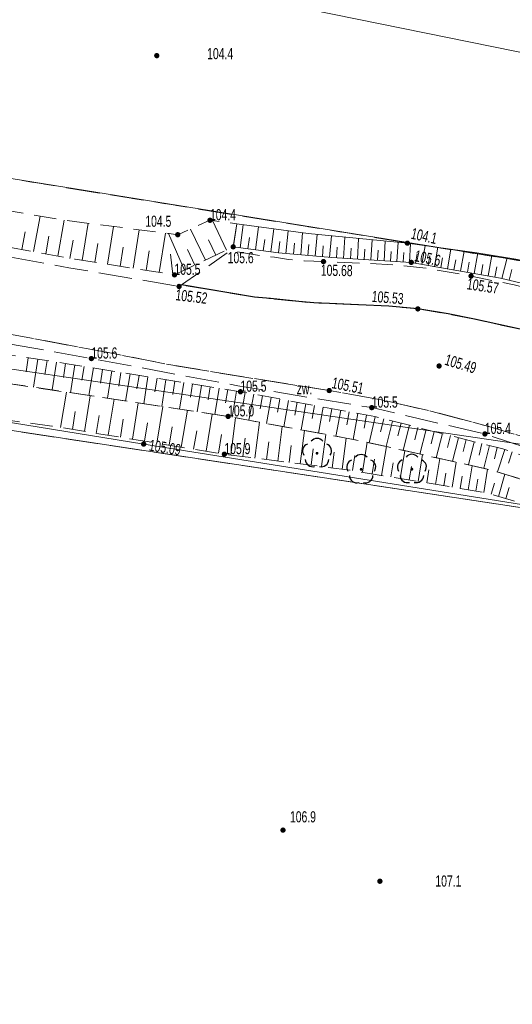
# Model space of a CAD drawing. Header units: inches. Extents: x 6497603 to 6502483, y 5925790 to 5934357.
# Tile 102 of 256: x 6500942 to 6500975, y 5926097 to 5926163. Entities that reach past the tile are written whole.
import ezdxf
from ezdxf.enums import TextEntityAlignment as Align

# ---------------------------------------------------------------- set-up
doc = ezdxf.new("R2010")
doc.units = ezdxf.units.IN
doc.header["$MEASUREMENT"] = 0
for name, pattern in [('1.5_0.75', [2.25, 1.5, -0.75]), ('2.25_0.75', [3, 2.25, -0.75]), ('219-1000', [0, 0]), ('egkk-1000', [3, 2.25, -0.75]), ('egug-1000', [1.5, 0.75, -0.75])]:
    doc.linetypes.add(name, pattern=pattern)
for name, color, linetype in [('000 Inne (niezydentyfikowane)', 7, 'Continuous'), ('217-kontur klasyfikacyjny', 7, 'Continuous'), ('218-kontur użytku gruntowego', 7, 'Continuous'), ('219-działka ewidencyjna', 7, 'Continuous'), ('chodnik', 7, 'Continuous'), ('drzewo liściaste', 7, 'Continuous'), ('jezdnia', 7, 'Continuous'), ('krawężnik', 7, 'Continuous'), ('obszar utwardzony', 7, 'Continuous'), ('obszar utwardzony-Atr17', 7, 'Continuous'), ('pikieta naturalna', 7, 'Continuous'), ('pikieta naturalna-Atr2', 7, 'Continuous'), ('pikieta sztuczna', 7, 'Continuous'), ('pikieta sztuczna-Atr2', 7, 'Continuous'), ('przewód telekomunikacyjny podziemny', 7, 'Continuous'), ('rzędna', 7, 'Continuous'), ('rzędna-Atr2', 7, 'Continuous'), ('skarpa nieumocniona', 7, 'Continuous'), ('skarpa umocniona', 7, 'Continuous')]:
    doc.layers.add(name, color=color, linetype=linetype)
doc.styles.get("Standard").update_dxf_attribs({"font": 'arial.ttf'})

# ---------------------------------------------------------------- blocks, each defined once
blk = doc.blocks.new('PW01')
at = {"linetype": 'Continuous', "lineweight": 13}
h = blk.add_hatch(color=0, dxfattribs=at)
edge = h.paths.add_edge_path()
edge.add_arc((0, 0), 0.18, 0, 360)
blk = doc.blocks.new('OP021')
at = {"linetype": 'Continuous', "lineweight": 13}
h = blk.add_hatch(color=0, dxfattribs=at)
edge = h.paths.add_edge_path()
edge.add_arc((0, 0), 0.1, 0, 360)
at = {"color": 0, "linetype": 'Continuous', "lineweight": -3}
for centre, start, end in [((0, 0.5), 38.316, 141.684), ((-0.476, 0.154), 110.388, 213.756), ((0.476, 0.154), 326.244, 69.612), ((-0.294, -0.404), 182.272, 285.64), ((0.294, -0.404), 254.36, 357.728), ((0.294, -0.404), 254.36, 357.728)]:
    blk.add_arc(centre, 0.5, start, end, dxfattribs=at)

msp = doc.modelspace()

# ---------------------------------------------------------------- linework, layer by layer
at = {"layer": '000 Inne (niezydentyfikowane)', "color": 7, "linetype": 'Continuous', "lineweight": 18, "flags": 128}
for points in [[(6500942.5, 5926147.18), (6500942.94, 5926149.57)], [(6500944.12, 5926146.88), (6500944.56, 5926149.3)], [(6500955.47, 5926147.29), (6500954.52, 5926149.27)], [(6500945.77, 5926146.59), (6500946.16, 5926149.09)], [(6500947.46, 5926146.33), (6500947.86, 5926148.87)], [(6500949.19, 5926146.06), (6500949.6, 5926148.65)], [(6500954.05, 5926146.61), (6500953.05, 5926148.7)], [(6500941.71, 5926147.32), (6500941.92, 5926148.51)], [(6500943.31, 5926147.03), (6500943.53, 5926148.23)], [(6500944.94, 5926146.73), (6500945.16, 5926147.96)], [(6500950.95, 5926145.78), (6500951.37, 5926148.42)], [(6500952.65, 5926145.94), (6500951.57, 5926148.4)], [(6500954.75, 5926146.94), (6500954.25, 5926147.98)], [(6500946.61, 5926146.46), (6500946.81, 5926147.72)], [(6500948.32, 5926146.19), (6500948.53, 5926147.48)], [(6500950.07, 5926145.92), (6500950.27, 5926147.23)], [(6500953.35, 5926146.28), (6500952.85, 5926147.33)], [(6500951.85, 5926145.64), (6500951.71, 5926147.02)], [(6500942.14, 5926140.05), (6500942, 5926139.1)], [(6500942.77, 5926139.95), (6500942.48, 5926138.06)], [(6500943.4, 5926139.85), (6500943.25, 5926138.91)], [(6500944.03, 5926139.75), (6500943.74, 5926137.88)], [(6500944.65, 5926139.66), (6500944.51, 5926138.72)], [(6500945.28, 5926139.56), (6500944.98, 5926137.69)], [(6500945.9, 5926139.46), (6500945.75, 5926138.53)], [(6500946.52, 5926139.36), (6500946.22, 5926137.5)], [(6500947.14, 5926139.26), (6500946.99, 5926138.33)], [(6500947.75, 5926139.16), (6500947.46, 5926137.32)], [(6500948.37, 5926139.06), (6500948.22, 5926138.14)], [(6500948.98, 5926138.96), (6500948.68, 5926137.13)], [(6500949.59, 5926138.86), (6500949.44, 5926137.95)], [(6500950.19, 5926138.76), (6500949.9, 5926136.95)], [(6500950.8, 5926138.67), (6500950.65, 5926137.76)], [(6500951.4, 5926138.57), (6500951.11, 5926136.77)], [(6500952, 5926138.47), (6500951.86, 5926137.58)], [(6500952.6, 5926138.37), (6500952.31, 5926136.59)], [(6500953.19, 5926138.28), (6500953.05, 5926137.39)], [(6500953.79, 5926138.18), (6500953.5, 5926136.41)], [(6500954.38, 5926138.09), (6500954.24, 5926137.21)], [(6500954.97, 5926137.99), (6500954.68, 5926136.23)], [(6500944.31, 5926135.35), (6500944.7, 5926137.73)], [(6500945.91, 5926135.09), (6500946.3, 5926137.49)], [(6500955.56, 5926137.9), (6500955.41, 5926137.02)], [(6500956.14, 5926137.8), (6500955.86, 5926136.05)], [(6500956.72, 5926137.7), (6500956.56, 5926136.83)], [(6500957.31, 5926137.59), (6500956.98, 5926135.84)], [(6500957.89, 5926137.49), (6500957.73, 5926136.61)], [(6500958.48, 5926137.38), (6500958.15, 5926135.63)], [(6500947.52, 5926134.83), (6500947.91, 5926137.25)], [(6500949.14, 5926134.57), (6500949.54, 5926137.01)], [(6500950.78, 5926134.3), (6500951.18, 5926136.76)], [(6500959.06, 5926137.27), (6500958.9, 5926136.39)], [(6500959.64, 5926137.16), (6500959.32, 5926135.41)], [(6500960.23, 5926137.05), (6500960.07, 5926136.18)], [(6500960.81, 5926136.95), (6500960.49, 5926135.2)], [(6500961.39, 5926136.84), (6500961.23, 5926135.96)], [(6500961.98, 5926136.73), (6500961.65, 5926134.98)], [(6500962.56, 5926136.62), (6500962.4, 5926135.75)], [(6500945.11, 5926135.22), (6500945.3, 5926136.42)], [(6500946.71, 5926134.96), (6500946.91, 5926136.17)], [(6500952.43, 5926134.03), (6500952.84, 5926136.51)], [(6500954.1, 5926133.76), (6500954.51, 5926136.26)], [(6500955.76, 5926133.51), (6500956.08, 5926136.01)], [(6500963.15, 5926136.51), (6500962.82, 5926134.76)], [(6500963.73, 5926136.41), (6500963.57, 5926135.53)], [(6500964.31, 5926136.3), (6500963.99, 5926134.55)], [(6500964.89, 5926136.19), (6500964.73, 5926135.32)], [(6500965.48, 5926136.08), (6500965.06, 5926134.33)], [(6500948.33, 5926134.7), (6500948.53, 5926135.91)], [(6500949.96, 5926134.43), (6500950.16, 5926135.66)], [(6500951.61, 5926134.17), (6500951.81, 5926135.4)], [(6500957.37, 5926133.3), (6500957.68, 5926135.71)], [(6500958.93, 5926133.1), (6500959.22, 5926135.43)], [(6500966.06, 5926135.93), (6500965.84, 5926135.07)], [(6500966.63, 5926135.79), (6500966.2, 5926134.08)], [(6500967.21, 5926135.64), (6500966.99, 5926134.8)], [(6500967.77, 5926135.5), (6500967.35, 5926133.82)], [(6500968.34, 5926135.36), (6500968.13, 5926134.53)], [(6500953.26, 5926133.9), (6500953.47, 5926135.14)], [(6500954.93, 5926133.62), (6500955.14, 5926134.88)], [(6500956.57, 5926133.4), (6500956.73, 5926134.63)], [(6500960.43, 5926132.91), (6500960.71, 5926135.15)], [(6500961.87, 5926132.73), (6500962.15, 5926134.89)], [(6500963.26, 5926132.55), (6500963.53, 5926134.63)], [(6500968.89, 5926135.22), (6500968.48, 5926133.57)], [(6500969.44, 5926135.08), (6500969.24, 5926134.26)], [(6500969.99, 5926134.94), (6500969.58, 5926133.32)], [(6500970.53, 5926134.81), (6500970.33, 5926134)], [(6500971.07, 5926134.67), (6500970.67, 5926133.08)], [(6500958.16, 5926133.2), (6500958.31, 5926134.39)], [(6500959.68, 5926133.01), (6500959.83, 5926134.15)], [(6500964.61, 5926132.35), (6500964.94, 5926134.36)], [(6500965.9, 5926132.13), (6500966.23, 5926134.07)], [(6500971.6, 5926134.54), (6500971.4, 5926133.75)], [(6500972.13, 5926134.4), (6500971.74, 5926132.84)], [(6500972.65, 5926134.27), (6500972.46, 5926133.5)], [(6500973.17, 5926134.14), (6500972.78, 5926132.61)], [(6500973.68, 5926134.01), (6500973.49, 5926133.25)], [(6500961.16, 5926132.82), (6500961.3, 5926133.92)], [(6500962.57, 5926132.64), (6500962.71, 5926133.7)], [(6500963.94, 5926132.46), (6500964.11, 5926133.48)], [(6500967.15, 5926131.93), (6500967.46, 5926133.79)], [(6500968.36, 5926131.73), (6500968.66, 5926133.53)], [(6500974.19, 5926133.87), (6500973.69, 5926132.37)], [(6500974.69, 5926133.71), (6500974.44, 5926132.96)], [(6500965.26, 5926132.24), (6500965.43, 5926133.23)], [(6500966.53, 5926132.03), (6500966.69, 5926132.98)], [(6500967.76, 5926131.83), (6500967.91, 5926132.74)], [(6500969.52, 5926131.53), (6500969.81, 5926133.27)], [(6500970.64, 5926131.35), (6500970.92, 5926133.02)], [(6500971.72, 5926131.17), (6500971.99, 5926132.78)], [(6500968.95, 5926131.63), (6500969.09, 5926132.51)], [(6500970.09, 5926131.44), (6500970.23, 5926132.29)], [(6500971.19, 5926131.26), (6500971.33, 5926132.08)], [(6500972.77, 5926130.99), (6500973.03, 5926132.55)], [(6500973.77, 5926130.71), (6500974.2, 5926132.21)], [(6500972.25, 5926131.08), (6500972.38, 5926131.87)], [(6500973.27, 5926130.86), (6500973.49, 5926131.61)], [(6500974.26, 5926130.57), (6500974.48, 5926131.32)]]:
    msp.add_lwpolyline(points, dxfattribs=at)
at = {"layer": '217-kontur klasyfikacyjny', "color": 3, "linetype": 'egkk-1000', "lineweight": 18, "flags": 128}
for points in [[(6500879.54, 5926161.97), (6501004.92, 5926141.78)], [(6500976.56, 5926129.78), (6500933.71, 5926136.25)]]:
    msp.add_lwpolyline(points, dxfattribs=at)
at = {"layer": '218-kontur użytku gruntowego', "color": 3, "linetype": 'egug-1000', "lineweight": 18, "flags": 128}
for points in [[(6500879.54, 5926161.97), (6501004.92, 5926141.78)], [(6500976.56, 5926129.78), (6500933.71, 5926136.25)]]:
    msp.add_lwpolyline(points, dxfattribs=at)
at = {"layer": '219-działka ewidencyjna', "color": 3, "linetype": '219-1000', "lineweight": 18, "flags": 128}
for points in [[(6500873.81, 5926162.92), (6501004.92, 5926141.78)], [(6501054.43, 5926122.55), (6500906.65, 5926144.35)], [(6500905.95, 5926140.46), (6500976.56, 5926129.78)]]:
    msp.add_lwpolyline(points, dxfattribs=at)
at = {"layer": 'chodnik', "color": 7, "linetype": '1.5_0.75', "lineweight": 18, "flags": 128}
msp.add_lwpolyline([(6500952.45, 5926144.94), (6500955.73, 5926147.25), (6500957.7, 5926146.91), (6500958.7, 5926146.81), (6500959.65, 5926146.66), (6500960.7, 5926146.56), (6500961.99, 5926146.51), (6500964.98, 5926146.39), (6500967.01, 5926146.28), (6500968.98, 5926146.05), (6500971.92, 5926145.54), (6500974.83, 5926144.94), (6500976.71, 5926144.46), (6500978.69, 5926143.96), (6500980.08, 5926143.54), (6500982.53, 5926142.78), (6500984.46, 5926142.19), (6500986.33, 5926141.6), (6500987.93, 5926141.08), (6500990.19, 5926140.49), (6500993.68, 5926139.41), (6500995.62, 5926138.87), (6500997.89, 5926138.23), (6500999.35, 5926137.89), (6501000.81, 5926137.6), (6501002.78, 5926137.18), (6501003.96, 5926136.92), (6501005.06, 5926136.69), (6501004.64, 5926133.95), (6501003.59, 5926134.13), (6501002.22, 5926134.43), (6500999.76, 5926134.9), (6500998.23, 5926135.25), (6500996.3, 5926135.75), (6500993.89, 5926136.41), (6500991.96, 5926137.02), (6500988.6, 5926137.98), (6500984.84, 5926139.11), (6500980.07, 5926140.59), (6500978.14, 5926141.2), (6500975.22, 5926141.96), (6500972.16, 5926142.64), (6500970.37, 5926142.99), (6500968.34, 5926143.33), (6500966.38, 5926143.52), (6500964.35, 5926143.61), (6500962.4, 5926143.7), (6500961.34, 5926143.73), (6500960.33, 5926143.82), (6500958.42, 5926144.02), (6500957.36, 5926144.12)], close=True, dxfattribs=at)
at = {"layer": 'jezdnia', "color": 7, "linetype": '2.25_0.75', "lineweight": 18, "flags": 128}
msp.add_lwpolyline([(6500967.52, 5926475.78), (6500970.47, 5926475.3), (6500970.34, 5926474.17), (6500969.68, 5926470.3), (6500969.49, 5926469.27), (6500968.64, 5926464.1), (6500968.02, 5926460.39), (6500966.41, 5926450.57), (6500964.71, 5926440.65), (6500963.12, 5926430.78), (6500961.32, 5926419.97), (6500959.67, 5926410.08), (6500959.52, 5926409.05), (6500958.4, 5926402.16), (6500958.2, 5926401.16), (6500956.52, 5926390.93), (6500955.92, 5926387.39), (6500955.8, 5926386.37), (6500953.89, 5926374.55), (6500953.73, 5926373.46), (6500953.44, 5926371.55), (6500953.08, 5926369.21), (6500952.69, 5926366.58), (6500952.26, 5926363.66), (6500951.98, 5926361.63), (6500951.62, 5926358.68), (6500951.27, 5926355.63), (6500950.83, 5926351.7), (6500950.56, 5926348.7), (6500950.2, 5926344.71), (6500949.87, 5926340.76), (6500949.76, 5926338.7), (6500949.68, 5926335.75), (6500949.64, 5926334.74), (6500949.52, 5926328.23), (6500949.49, 5926327.2), (6500949.48, 5926325.22), (6500949.47, 5926322.2), (6500949.55, 5926319.76), (6500949.66, 5926317.23), (6500949.84, 5926313.23), (6500950.01, 5926310.21), (6500950.17, 5926308.21), (6500950.43, 5926305.18), (6500950.74, 5926302.26), (6500951.06, 5926299.26), (6500951.49, 5926295.58), (6500952.08, 5926290.33), (6500952.73, 5926285.4), (6500953.13, 5926282.44), (6500953.57, 5926279.4), (6500954.04, 5926276.46), (6500954.41, 5926274.33), (6500954.74, 5926272.49), (6500955.37, 5926269.55), (6500956.06, 5926266.66), (6500956.52, 5926264.7), (6500957.04, 5926262.72), (6500957.79, 5926259.85), (6500958.59, 5926257.01), (6500959.46, 5926254.06), (6500960.33, 5926251.13), (6500961.47, 5926247.41), (6500962.32, 5926244.49), (6500963.34, 5926241.33), (6500964.48, 5926237.89), (6500965.5, 5926234.96), (6500966.14, 5926233.14), (6500966.53, 5926232.14), (6500968.88, 5926225.61), (6500969.29, 5926224.6), (6500970.02, 5926222.74), (6500970.38, 5926221.87), (6500971.84, 5926218.15), (6500972.99, 5926215.36), (6500974.13, 5926212.6), (6500975.34, 5926209.86), (6500976.57, 5926207.09), (6500977.79, 5926204.36), (6500979.13, 5926201.69), (6500980.03, 5926199.93), (6500981.16, 5926197.8), (6500982.17, 5926195.97), (6500982.82, 5926194.92), (6500983.5, 5926193.77), (6500984.62, 5926192.1), (6500985.77, 5926190.49), (6500986.98, 5926188.92), (6500988.2, 5926187.36), (6500989.17, 5926186.2), (6500990.87, 5926184.3), (6500992.5, 5926182.51), (6500994.27, 5926180.73), (6500995.76, 5926179.32), (6500997.26, 5926177.93), (6500997.98, 5926177.32), (6500999.49, 5926176), (6501001.04, 5926174.69), (6501002.64, 5926173.48), (6501003.77, 5926172.66), (6501005.08, 5926171.78), (6501006.76, 5926170.76), (6501009.35, 5926169.19), (6501011.02, 5926168.15), (6501012.75, 5926167), (6501015.2, 5926165.27), (6501017.63, 5926163.53), (6501019.23, 5926162.32), (6501020.36, 5926161.31), (6501021.45, 5926160.26), (6501022.54, 5926159.21), (6501023.77, 5926157.9), (6501024.43, 5926157.12), (6501025.28, 5926156.11), (6501026.36, 5926154.87), (6501027.57, 5926153.3), (6501028.15, 5926152.45), (6501028.65, 5926151.68), (6501029.28, 5926150.71), (6501030.17, 5926149.6), (6501030.99, 5926148.6), (6501031.86, 5926147.75), (6501032.71, 5926147), (6501033.36, 5926146.49), (6501034.56, 5926145.76), (6501035.84, 5926145.14), (6501037.14, 5926144.59), (6501038.54, 5926143.97), (6501039.7, 5926143.38), (6501041.25, 5926142.34), (6501042.55, 5926141.23), (6501043.36, 5926140.29), (6501044.15, 5926139.04), (6501044.95, 5926137.68), (6501045.97, 5926135.97), (6501046.76, 5926134.83), (6501047.06, 5926134.43), (6501047.46, 5926133.9), (6501048.29, 5926133.07), (6501049.15, 5926132.29), (6501050.1, 5926131.67), (6501051.14, 5926131.14), (6501052.32, 5926130.71), (6501053.32, 5926130.44), (6501054.33, 5926130.26), (6501054.81, 5926130.11), (6501059.21, 5926129.52), (6501060.24, 5926129.37), (6501062.18, 5926128.95), (6501065.52, 5926128.17), (6501067.51, 5926127.68), (6501067.94, 5926127.56), (6501072.36, 5926126.36), (6501076.16, 5926125.39), (6501077, 5926125.24), (6501079.93, 5926124.73), (6501091.81, 5926122.96), (6501106.86, 5926120.63), (6501107.86, 5926120.45), (6501114.26, 5926119.46), (6501115.28, 5926119.31), (6501129.17, 5926117.14), (6501141.73, 5926115.29), (6501155.8, 5926113.1), (6501156.84, 5926112.94), (6501163.71, 5926111.96), (6501164.73, 5926111.81), (6501169.7, 5926111.07), (6501186.02, 5926108.73), (6501187.04, 5926108.57), (6501197.9, 5926107.02), (6501198.93, 5926106.86), (6501209.44, 5926105.01), (6501213.12, 5926104.73), (6501214.13, 5926104.59), (6501218.06, 5926103.95), (6501219.09, 5926103.82), (6501225, 5926102.98), (6501226.03, 5926103), (6501226.9, 5926103.16), (6501227.59, 5926103.32), (6501228.34, 5926103.71), (6501228.93, 5926104.14), (6501229.4, 5926105.03), (6501229.75, 5926106.03), (6501230.03, 5926107.51), (6501230.13, 5926108.51), (6501230.41, 5926111.43), (6501235.51, 5926111.16), (6501235.42, 5926108.23), (6501235.48, 5926107.23), (6501235.64, 5926106.46), (6501236.12, 5926105.41), (6501236.84, 5926104.54), (6501237.77, 5926103.89), (6501238.91, 5926103.49), (6501240.04, 5926103.43), (6501241.16, 5926103.54), (6501242.17, 5926103.85), (6501243.16, 5926104.12), (6501253.15, 5926106.97), (6501253.23, 5926106.89), (6501254.28, 5926103.94), (6501255.15, 5926100.97), (6501254.99, 5926100.67), (6501253.62, 5926100.28), (6501252.65, 5926100), (6501249.77, 5926099.21), (6501248.73, 5926098.94), (6501244.96, 5926097.81), (6501243.92, 5926097.57), (6501242.05, 5926097.03), (6501240.92, 5926096.64), (6501239.24, 5926095.9), (6501238.04, 5926095.27), (6501237.2, 5926094.68), (6501236.35, 5926093.84), (6501235.38, 5926092.95), (6501234.5, 5926091.83), (6501233.74, 5926090.74), (6501233.24, 5926089.73), (6501232.77, 5926088.7), (6501232.51, 5926087.65), (6501232.15, 5926085.66), (6501231.07, 5926079.74), (6501230.21, 5926075.13), (6501227.92, 5926063.04), (6501227.8, 5926062.48), (6501227.76, 5926061.73), (6501227.77, 5926061.08), (6501227.88, 5926060.39), (6501228.08, 5926059.83), (6501228.38, 5926059.33), (6501228.85, 5926058.88), (6501229.59, 5926058.46), (6501230.48, 5926058.18), (6501231.24, 5926057.98), (6501236.18, 5926057.48), (6501247.14, 5926056.54), (6501247.78, 5926056.32), (6501247.32, 5926053.12), (6501247.25, 5926050.18), (6501240.84, 5926050.54), (6501235.01, 5926051.15), (6501232.93, 5926051.11), (6501231.58, 5926051.14), (6501230.74, 5926051.16), (6501229.93, 5926051.11), (6501229.08, 5926050.94), (6501228.33, 5926050.61), (6501227.56, 5926049.99), (6501227.03, 5926049.46), (6501226.57, 5926048.76), (6501226.26, 5926048.04), (6501226.07, 5926047), (6501224.9, 5926038.07), (6501224.76, 5926037.04), (6501223.95, 5926030.65), (6501223.78, 5926029.64), (6501222.8, 5926021.69), (6501222.62, 5926020.67), (6501221.85, 5926014.28), (6501221.72, 5926013.21), (6501220.01, 5926001.35), (6501219.92, 5926000.35), (6501218.92, 5925993.96), (6501218.73, 5925992.94), (6501217.59, 5925985.53), (6501217.19, 5925983.25), (6501216.34, 5925978.62), (6501216.11, 5925977.64), (6501215.34, 5925973.74), (6501215.12, 5925972.71), (6501214.1, 5925967.79), (6501212.17, 5925958.57), (6501211.6, 5925955.9), (6501210.39, 5925950.18), (6501210.15, 5925949.2), (6501208.72, 5925942.4), (6501208.51, 5925941.33), (6501206.97, 5925934), (6501206.1, 5925929.6), (6501205.96, 5925928.62), (6501203.95, 5925916.84), (6501200.99, 5925899.07), (6501197.27, 5925877.8), (6501197.19, 5925877.04), (6501197.19, 5925876.24), (6501197.31, 5925875.07), (6501197.66, 5925873.98), (6501197.97, 5925873.22), (6501198.63, 5925872.3), (6501199.23, 5925871.72), (6501199.74, 5925871.37), (6501200.42, 5925871.01), (6501201.38, 5925870.71), (6501202.44, 5925870.55), (6501201.55, 5925864.88), (6501201.24, 5925864.89), (6501200.2, 5925864.97), (6501198.98, 5925864.81), (6501197.51, 5925864.23), (6501196.67, 5925863.67), (6501195.78, 5925862.79), (6501195.34, 5925862.22), (6501195.05, 5925861.84), (6501194.69, 5925861.34), (6501194.31, 5925860.58), (6501193.88, 5925859.32), (6501193.66, 5925858.13), (6501191.37, 5925844.58), (6501188.63, 5925845.69), (6501186.06, 5925846.29), (6501188.34, 5925859.28), (6501189.55, 5925865.75), (6501190.19, 5925869.41), (6501190.72, 5925872.53), (6501192, 5925879.57), (6501195.3, 5925899.15), (6501198.39, 5925917.25), (6501200.06, 5925927.91), (6501200.49, 5925930.37), (6501201.43, 5925935.3), (6501202.26, 5925939.27), (6501205.89, 5925956.67), (6501206.71, 5925960.26), (6501209.44, 5925973.27), (6501210.33, 5925977.62), (6501211, 5925981.11), (6501211.51, 5925984.07), (6501211.73, 5925985.08), (6501212.62, 5925991.03), (6501213.62, 5925996.92), (6501213.83, 5925997.96), (6501214.76, 5926004.82), (6501214.89, 5926005.86), (6501216.15, 5926014.76), (6501216.28, 5926015.75), (6501217.09, 5926022.16), (6501217.19, 5926023.22), (6501218.27, 5926030.95), (6501221.29, 5926054.94), (6501221.42, 5926055.98), (6501222.24, 5926062.4), (6501222.34, 5926063.44), (6501224.16, 5926076.33), (6501224.9, 5926081.72), (6501225.66, 5926087.21), (6501225.76, 5926088.39), (6501225.79, 5926089.57), (6501225.74, 5926090.79), (6501225.65, 5926091.85), (6501225.41, 5926093.04), (6501225.02, 5926094.16), (6501224.47, 5926095.07), (6501223.68, 5926095.94), (6501222.87, 5926096.5), (6501222, 5926096.87), (6501221.03, 5926097.17), (6501220.05, 5926097.37), (6501218.15, 5926097.65), (6501217.08, 5926097.83), (6501213.18, 5926098.37), (6501212.16, 5926098.52), (6501210.21, 5926098.79), (6501209.19, 5926099), (6501203.73, 5926099.73), (6501202.71, 5926099.87), (6501199.75, 5926100.28), (6501198.75, 5926100.43), (6501192.84, 5926101.32), (6501191.84, 5926101.46), (6501178.52, 5926103.46), (6501168.08, 5926104.92), (6501167.07, 5926105.07), (6501161.11, 5926105.95), (6501160.15, 5926106.11), (6501141.22, 5926108.96), (6501128.91, 5926110.87), (6501107.19, 5926114.24), (6501091.02, 5926116.76), (6501087.03, 5926117.36), (6501085.63, 5926117.57), (6501084.66, 5926117.74), (6501082.7, 5926117.91), (6501080.66, 5926118.01), (6501077.67, 5926118.12), (6501076.66, 5926118.16), (6501075.65, 5926118.1), (6501074.96, 5926118.04), (6501074.24, 5926117.87), (6501073.45, 5926117.58), (6501072.83, 5926117.24), (6501072.24, 5926116.73), (6501071.92, 5926116.36), (6501071.6, 5926115.95), (6501071.13, 5926115.07), (6501070.2, 5926112.15), (6501069.14, 5926109.35), (6501065.67, 5926107.67), (6501060.98, 5926105.37), (6501056.17, 5926102.92), (6501047.77, 5926098.64), (6501039.02, 5926094.25), (6501035.19, 5926092.32), (6501033.38, 5926091.57), (6501031.9, 5926091.17), (6501030.72, 5926091), (6501029.45, 5926090.96), (6501027.96, 5926091.09), (6501026.37, 5926091.21), (6501025.08, 5926091.02), (6501023.8, 5926090.63), (6501022.54, 5926089.24), (6501020.92, 5926087.38), (6501018.93, 5926085.36), (6501016.88, 5926083.52), (6501014.11, 5926081.3), (6501011.15, 5926079.19), (6501008.09, 5926077.35), (6501004.66, 5926075.72), (6501000.14, 5926073.66), (6500996.05, 5926071.78), (6500991.19, 5926069.54), (6500987.22, 5926067.8), (6500985.88, 5926070.25), (6500984.5, 5926072.54), (6500990.81, 5926076.24), (6500997.85, 5926080.69), (6501004.96, 5926085.16), (6501007.77, 5926086.97), (6501009.89, 5926088.54), (6501012.32, 5926090.44), (6501014.72, 5926092.81), (6501016.4, 5926095.01), (6501018.1, 5926097.7), (6501019.49, 5926099.95), (6501021.13, 5926103.12), (6501021.79, 5926104.63), (6501021.73, 5926104.89), (6501022.4, 5926106.7), (6501022.77, 5926107.65), (6501022.96, 5926108.66), (6501023.19, 5926109.6), (6501023.35, 5926110.74), (6501023.42, 5926111.89), (6501023.37, 5926112.99), (6501023.17, 5926114.21), (6501022.81, 5926115.94), (6501022.34, 5926117.28), (6501021.93, 5926118.41), (6501021.38, 5926119.39), (6501020.82, 5926120.06), (6501020.31, 5926120.58), (6501019.37, 5926121.14), (6501018.64, 5926121.59), (6501017.79, 5926122.01), (6501016.87, 5926122.36), (6501016.07, 5926122.61), (6501015.13, 5926122.79), (6501014.32, 5926122.89), (6501013.3, 5926122.96), (6501011.3, 5926123.02), (6501010.28, 5926123.07), (6501008.82, 5926123.15), (6501007.35, 5926123.27), (6501006.78, 5926123.46), (6501004.62, 5926123.76), (6501002.02, 5926124.18), (6501000.54, 5926124.46), (6500997.95, 5926125.21), (6500994.57, 5926126.41), (6500989.34, 5926128.79), (6500983.15, 5926131.79), (6500980.24, 5926133), (6500976.92, 5926134.27), (6500973.27, 5926135.38), (6500969.21, 5926136.46), (6500966.14, 5926137.16), (6500962.38, 5926137.84), (6500956.83, 5926138.72), (6500951.6, 5926139.58), (6500948.09, 5926140.28), (6500941.13, 5926141.59), (6500936.68, 5926142.36), (6500936.26, 5926142.38), (6500936.91, 5926144.94), (6500937.28, 5926147.22), (6500938.48, 5926147.26), (6500944.87, 5926146.1), (6500952.28, 5926144.84), (6500952.45, 5926144.94), (6500957.36, 5926144.12), (6500958.42, 5926144.02), (6500960.33, 5926143.82), (6500961.34, 5926143.73), (6500962.4, 5926143.7), (6500964.35, 5926143.61), (6500966.38, 5926143.52), (6500968.34, 5926143.33), (6500970.37, 5926142.99), (6500972.16, 5926142.64), (6500975.22, 5926141.96), (6500978.14, 5926141.2), (6500980.07, 5926140.59), (6500984.84, 5926139.11), (6500988.6, 5926137.98), (6500991.96, 5926137.02), (6500993.89, 5926136.41), (6500996.3, 5926135.75), (6500998.23, 5926135.25), (6500999.76, 5926134.9), (6501002.22, 5926134.43), (6501003.59, 5926134.13), (6501004.64, 5926133.95), (6501005.57, 5926133.82), (6501006.54, 5926133.72), (6501007.41, 5926133.65), (6501008.58, 5926133.66), (6501009.4, 5926133.71), (6501010.99, 5926133.99), (6501012.51, 5926134.33), (6501013.46, 5926134.67), (6501014.17, 5926134.95), (6501015.06, 5926135.45), (6501015.72, 5926135.84), (6501016.55, 5926136.42), (6501017.28, 5926137.05), (6501017.97, 5926137.76), (6501018.59, 5926138.35), (6501019.09, 5926139.31), (6501019.34, 5926140.2), (6501019.48, 5926141.24), (6501019.5, 5926142.22), (6501019.53, 5926143.17), (6501019.42, 5926144.33), (6501019.23, 5926145.48), (6501018.9, 5926146.66), (6501018.59, 5926147.63), (6501018.18, 5926148.39), (6501017.57, 5926149.31), (6501017.02, 5926149.96), (6501016.24, 5926150.87), (6501015.1, 5926152.17), (6501013.64, 5926153.83), (6501013.57, 5926154), (6501012.46, 5926155.3), (6501009.41, 5926158.38), (6501006.55, 5926161.1), (6501003.79, 5926163.84), (6501000.27, 5926167.22), (6500997.75, 5926169.48), (6500994.93, 5926171.9), (6500993.22, 5926173.37), (6500990.08, 5926176.36), (6500986.16, 5926180.45), (6500984.36, 5926182.53), (6500983.92, 5926182.88), (6500982.09, 5926185.15), (6500980.83, 5926186.8), (6500979.72, 5926188.4), (6500979.64, 5926188.64), (6500977.9, 5926191.3), (6500976.68, 5926193.39), (6500974.4, 5926197.5), (6500971.6, 5926203.33), (6500970.2, 5926206.34), (6500968.02, 5926211.54), (6500966.1, 5926216.13), (6500964.42, 5926220.5), (6500963.39, 5926223.18), (6500962.78, 5926224.79), (6500960.85, 5926229.86), (6500958.92, 5926235.34), (6500957.26, 5926240.34), (6500955.77, 5926245.22), (6500954.5, 5926249.48), (6500953.02, 5926254.47), (6500951.16, 5926261.1), (6500950.63, 5926263.22), (6500949.44, 5926268.23), (6500948.4, 5926273.5), (6500947.44, 5926279.19), (6500946.72, 5926284.52), (6500945.98, 5926290.57), (6500945.39, 5926295.06), (6500944.64, 5926301.22), (6500943.99, 5926308.19), (6500943.71, 5926313.06), (6500943.38, 5926320.02), (6500943.36, 5926324.68), (6500943.39, 5926329.54), (6500943.52, 5926335.16), (6500943.63, 5926336.77), (6500943.87, 5926342.09), (6500944.45, 5926348.6), (6500944.89, 5926353.17), (6500945.31, 5926356.92), (6500946, 5926362.7), (6500946.75, 5926367.77), (6500946.9, 5926369.53), (6500947.97, 5926376.36), (6500948.58, 5926379.99), (6500949.87, 5926387.54), (6500950.36, 5926390.87), (6500950.58, 5926392.97), (6500951.07, 5926399.96), (6500951.2, 5926400.17), (6500951.56, 5926405.22), (6500951.74, 5926408.6), (6500951.86, 5926412.25), (6500952.04, 5926414.31), (6500952.81, 5926417.99), (6500953.87, 5926422.25), (6500955.38, 5926427.84), (6500956.84, 5926433.28), (6500957.79, 5926436.87), (6500958.47, 5926439.89), (6500959.31, 5926444.93), (6500960.75, 5926453.89), (6500962.75, 5926465.71), (6500964.63, 5926476.24)], close=True, dxfattribs=at)
at = {"layer": 'krawężnik', "color": 7, "linetype": 'Continuous', "lineweight": 25, "flags": 128}
msp.add_lwpolyline([(6500975.22, 5926141.96), (6500972.16, 5926142.64), (6500970.37, 5926142.99), (6500968.34, 5926143.33), (6500966.38, 5926143.52), (6500964.35, 5926143.61), (6500962.4, 5926143.7), (6500961.34, 5926143.73), (6500960.33, 5926143.82), (6500958.42, 5926144.02), (6500957.36, 5926144.12), (6500952.45, 5926144.94)], dxfattribs=at)
at = {"layer": 'obszar utwardzony', "color": 7, "linetype": '2.25_0.75', "lineweight": 18, "flags": 128}
msp.add_lwpolyline([(6500936.68, 5926142.36), (6500941.13, 5926141.59), (6500948.09, 5926140.28), (6500951.6, 5926139.58), (6500956.83, 5926138.72), (6500962.38, 5926137.84), (6500966.14, 5926137.16), (6500969.21, 5926136.46), (6500973.27, 5926135.38), (6500976.92, 5926134.27), (6500980.24, 5926133), (6500983.15, 5926131.79), (6500989.34, 5926128.79), (6500994.57, 5926126.41), (6500997.95, 5926125.21), (6501000.54, 5926124.46), (6501002.02, 5926124.18), (6501004.62, 5926123.76), (6501006.78, 5926123.46), (6501007.35, 5926123.27), (6501007.28, 5926122.83), (6501003.55, 5926123.32), (6500999.89, 5926124), (6500995.96, 5926125.28), (6500991, 5926127.28), (6500984.97, 5926130.21), (6500979.99, 5926132.55), (6500972.85, 5926134.92), (6500965.24, 5926136.69), (6500956.23, 5926138.16), (6500946.38, 5926139.99), (6500936.5, 5926141.76)], close=True, dxfattribs=at)
at = {"layer": 'przewód telekomunikacyjny podziemny', "color": 30, "linetype": 'Continuous', "lineweight": 18, "flags": 128}
for points in [[(6500466.55, 5926240.39), (6500469.82, 5926241.19), (6500475.7, 5926243.08), (6500476.76, 5926243.47), (6500480.95, 5926244.01), (6500504.11, 5926236.72), (6500522.5, 5926232.97), (6500598.23, 5926219.99), (6500628.28, 5926212.31), (6500742.22, 5926197.51), (6500792.33, 5926189.94), (6500928.39, 5926168.76), (6500959.62, 5926163.76), (6500990.22, 5926157.55), (6501016.6, 5926147.54), (6501018.6, 5926150.55), (6501025.22, 5926158)], [(6501165.8, 5926114.72), (6501163.14, 5926115.14), (6501159.67, 5926104.97), (6501150.51, 5926106.18), (6501125.56, 5926108.57), (6501100.25, 5926113.67), (6501086.17, 5926113.3), (6501078.13, 5926109.35), (6501051.27, 5926095.88), (6501040.8, 5926090.27), (6501028.43, 5926084.29), (6501027.7, 5926086.01), (6501017.32, 5926097.94), (6501015.81, 5926099.66), (6501016.21, 5926112.48), (6500997.29, 5926120.79), (6500976.43, 5926129.99), (6500949.9, 5926134.24), (6500911.8, 5926140.43), (6500877.16, 5926145.85), (6500842.08, 5926151.36), (6500793.95, 5926157.85), (6500767.15, 5926161.48)]]:
    msp.add_lwpolyline(points, dxfattribs=at)
at = {"layer": 'skarpa nieumocniona', "color": 7, "linetype": '1.5_0.75', "lineweight": 18, "flags": 128}
for points in [[(6500956.16, 5926149.05), (6500955.92, 5926147.5), (6500951.97, 5926145.62), (6500945.29, 5926146.67), (6500937.73, 5926148.05), (6500938.34, 5926150.33), (6500944.68, 5926149.28), (6500952.19, 5926148.32), (6500954.36, 5926149.29)], [(6500956.16, 5926149.05), (6500955.92, 5926147.5), (6500951.97, 5926145.62), (6500945.29, 5926146.67), (6500937.73, 5926148.05), (6500938.34, 5926150.33), (6500944.68, 5926149.28), (6500952.19, 5926148.32), (6500954.36, 5926149.29)], [(6500999.37, 5926123.61), (6500998.76, 5926122.2), (6500995.74, 5926123.2), (6500990.25, 5926125.49), (6500982.91, 5926129.08), (6500979.03, 5926130.73), (6500973.22, 5926132.51), (6500964.53, 5926134.45), (6500955.58, 5926136.1), (6500944.38, 5926137.78), (6500933.78, 5926139.37), (6500934.55, 5926141.22), (6500944.76, 5926139.64), (6500956.41, 5926137.76), (6500965.44, 5926136.09), (6500974.05, 5926133.92), (6500979.76, 5926132.03), (6500983.94, 5926130.18), (6500991.07, 5926126.76), (6500997.23, 5926124.27)], [(6500999.37, 5926123.61), (6500998.76, 5926122.2), (6500995.74, 5926123.2), (6500990.25, 5926125.49), (6500982.91, 5926129.08), (6500979.03, 5926130.73), (6500973.22, 5926132.51), (6500964.53, 5926134.45), (6500955.58, 5926136.1), (6500944.38, 5926137.78), (6500933.78, 5926139.37), (6500934.55, 5926141.22), (6500944.76, 5926139.64), (6500956.41, 5926137.76), (6500965.44, 5926136.09), (6500974.05, 5926133.92), (6500979.76, 5926132.03), (6500983.94, 5926130.18), (6500991.07, 5926126.76), (6500997.23, 5926124.27)], [(6500933.78, 5926139.37), (6500944.38, 5926137.78), (6500955.58, 5926136.1), (6500964.53, 5926134.45), (6500973.22, 5926132.51), (6500979.03, 5926130.73), (6500982.91, 5926129.08), (6500990.25, 5926125.49), (6500995.74, 5926123.2), (6500998.76, 5926122.2), (6500998.55, 5926121.79), (6500998.11, 5926120.74), (6500995.44, 5926121.53), (6500989.98, 5926124.32), (6500982.68, 5926127.6), (6500978.63, 5926129.31), (6500972.85, 5926130.98), (6500963.76, 5926132.49), (6500955.33, 5926133.56), (6500943.72, 5926135.45), (6500933.51, 5926136.81)], [(6500933.78, 5926139.37), (6500944.38, 5926137.78), (6500955.58, 5926136.1), (6500964.53, 5926134.45), (6500973.22, 5926132.51), (6500979.03, 5926130.73), (6500982.91, 5926129.08), (6500990.25, 5926125.49), (6500995.74, 5926123.2), (6500998.76, 5926122.2), (6500998.55, 5926121.79), (6500998.11, 5926120.74), (6500995.44, 5926121.53), (6500989.98, 5926124.32), (6500982.68, 5926127.6), (6500978.63, 5926129.31), (6500972.85, 5926130.98), (6500963.76, 5926132.49), (6500955.33, 5926133.56), (6500943.72, 5926135.45), (6500933.51, 5926136.81)]]:
    msp.add_lwpolyline(points, close=True, dxfattribs=at)
at = {"layer": 'skarpa umocniona', "color": 7, "linetype": 'Continuous', "lineweight": 18, "flags": 128}
msp.add_lwpolyline([(6500985.91, 5926144), (6500985.36, 5926142.2), (6500979.05, 5926144.16), (6500973.89, 5926145.4), (6500967.9, 5926146.46), (6500962.56, 5926146.78), (6500958.97, 5926147.09), (6500955.92, 5926147.5), (6500956.16, 5926149.05), (6500960.97, 5926148.39), (6500967.64, 5926147.75), (6500972.3, 5926147.1), (6500974.93, 5926146.67), (6500979.67, 5926145.72)], close=True, dxfattribs=at)
msp.add_lwpolyline([(6500985.91, 5926144), (6500985.36, 5926142.2), (6500979.05, 5926144.16), (6500973.89, 5926145.4), (6500967.9, 5926146.46), (6500962.56, 5926146.78), (6500958.97, 5926147.09), (6500955.92, 5926147.5), (6500956.16, 5926149.05), (6500960.97, 5926148.39), (6500967.64, 5926147.75), (6500972.3, 5926147.1), (6500974.93, 5926146.67), (6500979.67, 5926145.72)], close=True, dxfattribs=at)
for points in [[(6500956.39, 5926147.44), (6500956.6, 5926148.99)], [(6500957.42, 5926147.3), (6500957.63, 5926148.85)], [(6500958.45, 5926147.16), (6500958.66, 5926148.71)], [(6500959.47, 5926147.05), (6500959.61, 5926148.58)], [(6500956.91, 5926147.37), (6500957.01, 5926148.14)], [(6500957.94, 5926147.23), (6500958.04, 5926148)], [(6500960.47, 5926146.96), (6500960.59, 5926148.44)], [(6500961.44, 5926146.88), (6500961.56, 5926148.33)], [(6500962.4, 5926146.79), (6500962.53, 5926148.24)], [(6500963.35, 5926146.73), (6500963.43, 5926148.15)], [(6500964.28, 5926146.68), (6500964.36, 5926148.06)], [(6500965.18, 5926146.62), (6500965.26, 5926147.98)], [(6500966.07, 5926146.57), (6500966.15, 5926147.89)], [(6500958.97, 5926147.09), (6500959.05, 5926147.87)], [(6500959.97, 5926147), (6500960.04, 5926147.76)], [(6500960.95, 5926146.92), (6500961.01, 5926147.65)], [(6500961.92, 5926146.84), (6500961.98, 5926147.56)], [(6500962.88, 5926146.76), (6500962.92, 5926147.48)], [(6500963.82, 5926146.7), (6500963.86, 5926147.41)], [(6500964.73, 5926146.65), (6500964.77, 5926147.34)], [(6500965.63, 5926146.6), (6500965.67, 5926147.27)], [(6500966.93, 5926146.52), (6500967.01, 5926147.81)], [(6500967.77, 5926146.47), (6500967.85, 5926147.72)], [(6500968.6, 5926146.34), (6500968.83, 5926147.58)], [(6500969.46, 5926146.18), (6500969.68, 5926147.47)], [(6500970.33, 5926146.03), (6500970.56, 5926147.34)], [(6500971.22, 5926145.87), (6500971.46, 5926147.22)], [(6500966.5, 5926146.54), (6500966.54, 5926147.2)], [(6500967.35, 5926146.49), (6500967.39, 5926147.13)], [(6500968.19, 5926146.41), (6500968.3, 5926147.03)], [(6500969.03, 5926146.26), (6500969.14, 5926146.89)], [(6500969.89, 5926146.11), (6500970, 5926146.76)], [(6500970.77, 5926145.95), (6500970.89, 5926146.62)], [(6500972.14, 5926145.71), (6500972.38, 5926147.09)], [(6500973.06, 5926145.55), (6500973.31, 5926146.93)], [(6500974, 5926145.37), (6500974.34, 5926146.77)], [(6500971.68, 5926145.79), (6500971.8, 5926146.47)], [(6500972.6, 5926145.63), (6500972.72, 5926146.32)], [(6500973.53, 5926145.46), (6500973.66, 5926146.16)], [(6500974.48, 5926145.26), (6500974.66, 5926145.97)]]:
    msp.add_lwpolyline(points, dxfattribs=at)

# ---------------------------------------------------------------- block references
at = {"layer": 'drzewo liściaste', "color": 94, "linetype": 'Continuous', "lineweight": 18}
for p in [(6500961.56, 5926133.62), (6500964.53, 5926132.54), (6500967.94, 5926132.55)]:
    msp.add_blockref('OP021', p, dxfattribs=at)
at = {"layer": 'pikieta naturalna', "color": 7, "linetype": 'Continuous', "lineweight": 13}
for p in [(6500950.78, 5926160.36), (6500954.36, 5926149.29), (6500952.19, 5926148.32), (6500967.64, 5926147.75), (6500955.92, 5926147.5), (6500967.9, 5926146.46), (6500951.97, 5926145.62), (6500946.38, 5926139.99), (6500956.41, 5926137.76), (6500965.24, 5926136.69), (6500955.58, 5926136.1), (6500972.85, 5926134.92), (6500955.33, 5926133.56), (6500959.27, 5926108.28), (6500965.79, 5926104.84)]:
    msp.add_blockref('PW01', p, dxfattribs=at)
at = {"layer": 'pikieta sztuczna', "color": 7, "linetype": 'Continuous', "lineweight": 13}
for p in [(6500961.99, 5926146.51), (6500971.92, 5926145.54), (6500952.28, 5926144.84), (6500968.34, 5926143.33), (6500969.77, 5926139.49), (6500962.38, 5926137.84)]:
    msp.add_blockref('PW01', p, dxfattribs=at)
at = {"layer": 'rzędna', "color": 30, "linetype": 'Continuous', "lineweight": 18}
msp.add_blockref('PW01', (6500949.9, 5926134.24), dxfattribs=at)

# ---------------------------------------------------------------- texts
at = {"layer": 'obszar utwardzony-Atr17', "color": 7, "width": 0.667}
msp.add_text('zw.', height=0.75, dxfattribs=at).set_placement((6500960.19, 5926137.59))
at = {"layer": 'pikieta naturalna-Atr2', "color": 7, "width": 0.667}
for s, p in [('104.4', (6500954.17, 5926160.12)), ('104.4', (6500954.36, 5926149.29)), ('104.5', (6500950.01, 5926148.85)), ('105.6', (6500955.55, 5926146.4)), ('105.5', (6500951.97, 5926145.62)), ('105.6', (6500946.38, 5926139.99)), ('105.5', (6500956.41, 5926137.76)), ('105.5', (6500965.24, 5926136.69)), ('105.0', (6500955.58, 5926136.1)), ('105.4', (6500972.85, 5926134.92)), ('105.9', (6500955.33, 5926133.56)), ('106.9', (6500959.74, 5926108.8)), ('107.1', (6500969.52, 5926104.48))]:
    msp.add_text(s, height=0.75, dxfattribs=at).set_placement(p)
for s, rotation, p in [('104.1', 347.629, (6500967.83, 5926148.06)), ('105.6', 348.303, (6500968.07, 5926146.55))]:
    msp.add_text(s, height=0.75, rotation=rotation, dxfattribs=at).set_placement(p)
at = {"layer": 'pikieta sztuczna-Atr2', "color": 7, "width": 0.667}
for s, rotation, p in [('105.68', 359.108, (6500961.81, 5926145.56)), ('105.57', 351.287, (6500971.6, 5926144.66)), ('105.52', 353.132, (6500952.01, 5926143.92)), ('105.53', 355.254, (6500965.22, 5926143.81)), ('105.49', 343.178, (6500970.09, 5926139.59)), ('105.51', 348.853, (6500962.51, 5926138.01))]:
    msp.add_text(s, height=0.75, rotation=rotation, dxfattribs=at).set_placement(p)
at = {"layer": 'rzędna-Atr2', "color": 30, "width": 0.667}
msp.add_text('105.09', height=0.75, rotation=350.898, dxfattribs=at).set_placement((6500950.28, 5926134.18), align=Align.MIDDLE_LEFT)

doc.saveas('drawing.dxf')
